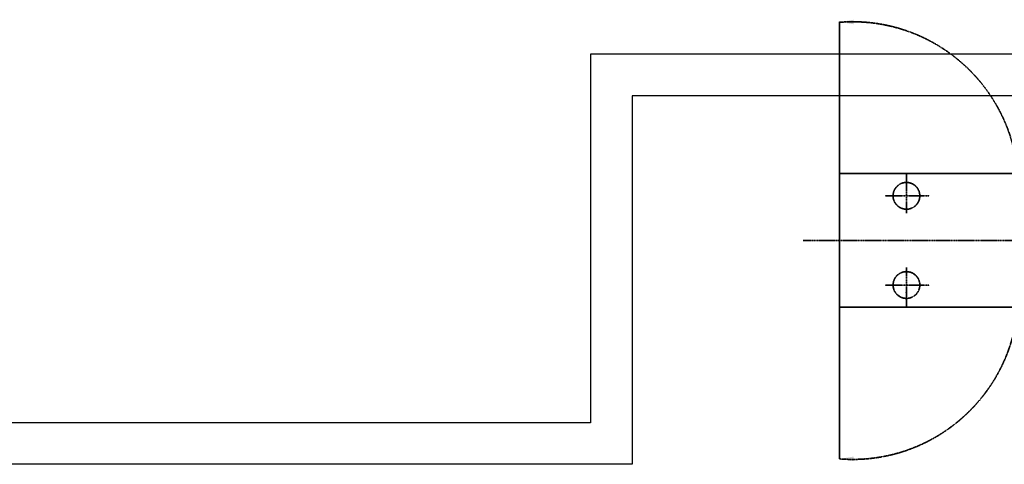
# Model space of a CAD drawing. Header units: inches. Extents: x -341304 to 31571016, y -692717 to 2132253.
# Tile 122 of 256: x 457621 to 462364, y -288484 to -286344. Entities that reach past the tile are written whole.
import ezdxf

# ---------------------------------------------------------------- set-up
doc = ezdxf.new("R2010")
doc.units = ezdxf.units.IN
doc.header["$MEASUREMENT"] = 0
for name, pattern in [('CENTER', [2, 1.25, -0.25, 0.25, -0.25]), ('HIDDEN', [0.375, 0.25, -0.125]), ('PHANTOM', [2.5, 1.25, -0.25, 0.25, -0.25, 0.25, -0.25])]:
    doc.linetypes.add(name, pattern=pattern)
doc.layers.add('CENTER', color=2, linetype='CENTER', lineweight=15)
doc.layers.add('DIM', color=1, linetype='Continuous')
doc.layers.add('OBJECT', color=7, linetype='Continuous')

# ---------------------------------------------------------------- blocks, each defined once
blk = doc.blocks.new('tyyyy')
at = {"color": 230, "ltscale": 100}
for p, q in [((-1255486, 591205.4), (-1266339.7, 591205.4)), ((-1266339.7, 591205.4), (-1266339.7, 589432.2)), ((-1255686, 591005.4), (-1266139.7, 591005.4)), ((-1266139.7, 591005.4), (-1266139.7, 589232.2)), ((-1266339.7, 589432.2), (-1274902.3, 589432.2)), ((-1266139.7, 589232.2), (-1274702.3, 589232.2))]:
    blk.add_line(p, q, dxfattribs=at)
at = {"color": 230, "lineweight": 35}
for points in [[(-1265072.6, 591349.9), (-1265072.6, 591371.7), (-1265138.1, 591360.8)], [(-1265072.6, 589269.4), (-1265072.6, 589247.5), (-1265138.1, 589258.4)]]:
    blk.add_solid(points, dxfattribs=at)
at = {"layer": 'CENTER', "color": 230, "linetype": 'CENTER', "lineweight": 35}
for p, q in [((-1264817.8, 590440.7), (-1264817.8, 590631.5)), ((-1264921, 590524.2), (-1264706.8, 590524.2)), ((-1264817.8, 590178.5), (-1264817.8, 589987.7)), ((-1264921, 590095), (-1264706.8, 590095))]:
    blk.add_line(p, q, dxfattribs=at)
at = {"layer": 'DIM', "color": 230, "linetype": 'ByBlock', "lineweight": 35}
blk.add_point((-1264817.8, 590058.5), dxfattribs=at)
at = {"layer": 'OBJECT', "color": 230, "lineweight": 35}
for p, q in [((-1265139.7, 590631.5), (-1265139.7, 591361.2)), ((-1265139.7, 590631.5), (-1263422.9, 590631.5)), ((-1265139.7, 589987.7), (-1265139.7, 590631.5)), ((-1263422.9, 589987.7), (-1265139.7, 589987.7)), ((-1265139.7, 589987.7), (-1265139.7, 589258.1))]:
    blk.add_line(p, q, dxfattribs=at)
at = {"layer": 'OBJECT', "color": 230, "linetype": 'CENTER', "lineweight": 35}
blk.add_line((-1263246.9, 590309.6), (-1265315.6, 590309.6), dxfattribs=at)
at = {"layer": 'OBJECT', "color": 230, "linetype": 'ByBlock', "lineweight": 35}
for p, q in [((-1264820.1, 590095), (-1264815.5, 590095)), ((-1264817.8, 590097.3), (-1264817.8, 590092.7))]:
    blk.add_line(p, q, dxfattribs=at)
at = {"layer": 'OBJECT', "color": 230, "linetype": 'HIDDEN', "lineweight": 35}
for centre in [(-1264817.8, 590524.2), (-1264817.8, 590095)]:
    blk.add_circle(centre, 64.4, dxfattribs=at)
at = {"layer": 'OBJECT', "color": 230, "linetype": 'PHANTOM', "lineweight": 35}
for centre, start, end in [((-1265077.6, 590562.6), 4.8205, 94.4504), ((-1265077.6, 590054.9), 265.5496, 355.1795)]:
    blk.add_arc(centre, 799.2, start, end, dxfattribs=at)
at = {"layer": 'OBJECT', "color": 230, "linetype": 'ByBlock', "lineweight": 35}
for p in [(-1264779.7, 590147), (-1264855.8, 590043.1)]:
    blk.add_point(p, dxfattribs=at)
blk = doc.blocks.new('GT REV-02')
at = {"color": 7}
blk.add_blockref('tyyyy', (293560.3, -564041.7), dxfattribs=at)

msp = doc.modelspace()

# ---------------------------------------------------------------- block references
at = {"color": 230}
msp.add_blockref('GT REV-02', (1433150.1, -313674.2, 96251.3), dxfattribs=at)

doc.saveas('drawing.dxf')
